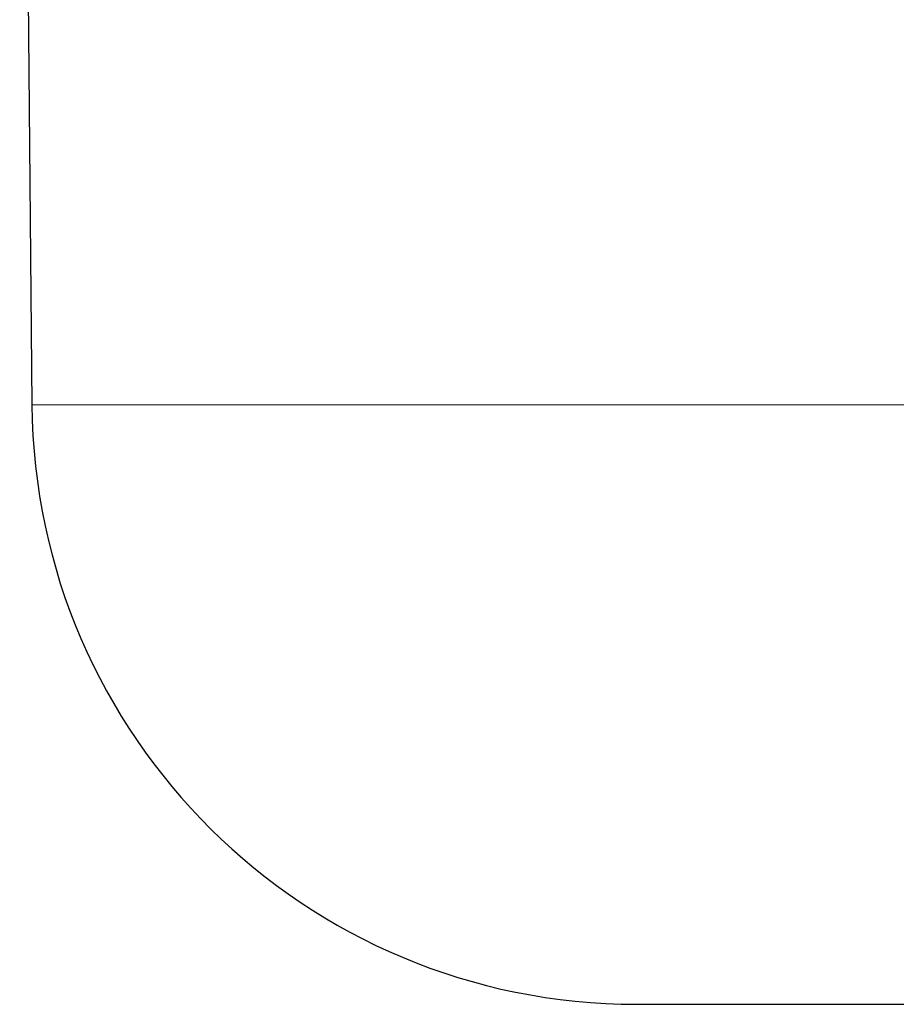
# Model space of a CAD drawing. Header units: millimetres. Extents: x 8 to 717, y 12 to 440.
# Tile 2 of 148: x 80 to 89, y 340 to 350. Entities that reach past the tile are written whole.
import ezdxf

# ---------------------------------------------------------------- set-up
doc = ezdxf.new("R2010")
doc.units = ezdxf.units.MM

msp = doc.modelspace()

# ---------------------------------------------------------------- linework, layer by layer
at = {"color": 7, "linetype": 'Continuous', "lineweight": 30}
for p, q in [((80.3884, 359.8364), (80.5093, 345.984)), ((86.5091, 340.0363), (88.7677, 340.0363)), ((88.7677, 340.0363), (114.073, 340.0363))]:
    msp.add_line(p, q, dxfattribs=at)
at = {"color": 252, "linetype": 'Continuous', "lineweight": 0}
for p, q in [((80.5093, 345.984), (83.7512, 345.984)), ((83.7512, 345.984), (120.0728, 345.984))]:
    msp.add_line(p, q, dxfattribs=at)
at = {"color": 7, "linetype": 'Continuous', "lineweight": 30}
msp.add_arc((86.5091, 346.0363), 6, 180.5, 270, dxfattribs=at)

doc.saveas('drawing.dxf')
